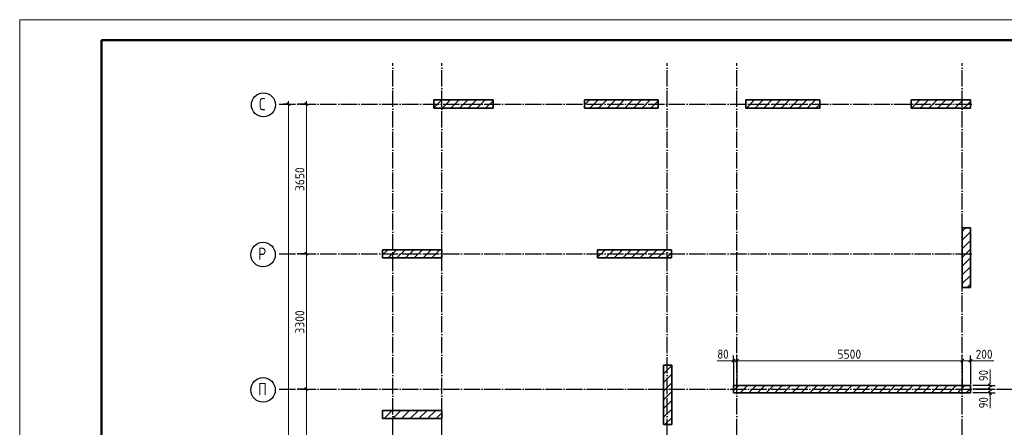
# Model space of a CAD drawing. Header units: millimetres. Extents: x -49773 to 2322955, y -3321 to 58485.
# Tile 193 of 256: x 789189 to 813221, y 48023 to 57961. Entities that reach past the tile are written whole.
import ezdxf

# ---------------------------------------------------------------- set-up
doc = ezdxf.new("R2010")
doc.units = ezdxf.units.MM
doc.linetypes.add('______11', pattern=[500, 400, -50, 0, -50])
doc.linetypes.add('______5', pattern=[1100, 800, -100, 100, -100])
for name, color, linetype, lineweight in [('Standard', 7, 'Continuous', 25), ('Размерная линия_ общее', 7, 'Continuous', 13), ('Стена_ общее', 7, 'Continuous', 35)]:
    doc.layers.add(name, color=color, linetype=linetype, lineweight=lineweight)
doc.layers.add('Осевая линия_ общее', color=7, linetype='______5', lineweight=13, true_color=0xa0a0a0)
doc.styles.add('ISOCPEUR', font='txt')

msp = doc.modelspace()

# ---------------------------------------------------------------- linework, layer by layer
at = {"color": 7, "linetype": 'Continuous', "lineweight": 35, "transparency": 33554687}
for p, q in [((800744.9, 56003.6), (799294.9, 56003.6)), ((799294.9, 56003.6), (799294.9, 55803.6)), ((800744.9, 55803.6), (800744.9, 56003.6)), ((804774.9, 56003.6), (802974.9, 56003.6)), ((802974.9, 56003.6), (802974.9, 55803.6)), ((804774.9, 55803.6), (804774.9, 56003.6)), ((808715, 56003.6), (806915, 56003.6)), ((806915, 56003.6), (806915, 55803.6)), ((808715, 55803.6), (808715, 56003.6)), ((812394.9, 56003.6), (810944.9, 56003.6)), ((810944.9, 56003.6), (810944.9, 55803.6)), ((812394.9, 55803.6), (812394.9, 56003.6)), ((799294.9, 55803.6), (800744.9, 55803.6)), ((802974.9, 55803.6), (804774.9, 55803.6)), ((806915, 55803.6), (808715, 55803.6)), ((810944.9, 55803.6), (812394.9, 55803.6)), ((812194.9, 52883.6), (812194.9, 51433.6)), ((812394.9, 52883.6), (812194.9, 52883.6)), ((812394.9, 51433.6), (812394.9, 52883.6)), ((799494.9, 52353.6), (798044.9, 52353.6)), ((798044.9, 52353.6), (798044.9, 52153.6)), ((798044.9, 52153.6), (799494.9, 52153.6)), ((799494.9, 52153.6), (799494.9, 52353.6)), ((805094.9, 52353.6), (803294.9, 52353.6)), ((803294.9, 52353.6), (803294.9, 52153.6)), ((803294.9, 52153.6), (805094.9, 52153.6)), ((805094.9, 52153.6), (805094.9, 52353.6)), ((812194.9, 51433.6), (812394.9, 51433.6)), ((804904.9, 49538.6), (804904.9, 48088.6)), ((805104.9, 49538.6), (804904.9, 49538.6)), ((805104.9, 48088.6), (805104.9, 49538.6)), ((799494.9, 48433.6), (798044.9, 48433.6)), ((798044.9, 48433.6), (798044.9, 48233.6)), ((799494.9, 48233.6), (799494.9, 48433.6)), ((798044.9, 48233.6), (799494.9, 48233.6)), ((804904.9, 48088.6), (805104.9, 48088.6))]:
    msp.add_line(p, q, dxfattribs=at)
at = {"color": 253, "linetype": '______11', "lineweight": 18, "true_color": 0xababab, "transparency": 33554687}
for p, q in [((799294.9, 55809.9), (799488.7, 56003.6)), ((799712.9, 55803.6), (799913, 56003.6)), ((800137.2, 55803.6), (800337.2, 56003.6)), ((803107.1, 55803.6), (803307.1, 56003.6)), ((803531.3, 55803.6), (803731.3, 56003.6)), ((803955.6, 55803.6), (804155.6, 56003.6)), ((804379.9, 55803.6), (804579.9, 56003.6)), ((806925.4, 55803.6), (807125.4, 56003.6)), ((807349.7, 55803.6), (807549.7, 56003.6)), ((807774, 55803.6), (807974, 56003.6)), ((808198.2, 55803.6), (808398.2, 56003.6)), ((811168.1, 55803.6), (811368.1, 56003.6)), ((811592.3, 55803.6), (811792.3, 56003.6)), ((812016.6, 55803.6), (812216.6, 56003.6)), ((800561.5, 55803.6), (800744.9, 55987.1)), ((808622.5, 55803.6), (808715, 55896.1)), ((812194.9, 52587.8), (812394.9, 52787.8)), ((798184.3, 52153.6), (798384.3, 52353.6)), ((798608.5, 52153.6), (798808.5, 52353.6)), ((799032.8, 52153.6), (799232.8, 52353.6)), ((799457.1, 52153.6), (799494.9, 52191.5)), ((803294.9, 52173.1), (803475.4, 52353.6)), ((803699.7, 52153.6), (803899.7, 52353.6)), ((804124, 52153.6), (804324, 52353.6)), ((804548.2, 52153.6), (804748.2, 52353.6)), ((804972.5, 52153.6), (805094.9, 52276.1)), ((812194.9, 52163.6), (812394.9, 52363.6)), ((812194.9, 51739.3), (812394.9, 51939.3)), ((812313.5, 51433.6), (812394.9, 51515)), ((804904.9, 49116.2), (805104.9, 49316.2)), ((804904.9, 48691.9), (805104.9, 48892)), ((798082.6, 48233.6), (798282.6, 48433.6)), ((798506.9, 48233.6), (798706.9, 48433.6)), ((798931.2, 48233.6), (799131.2, 48433.6)), ((799355.4, 48233.6), (799494.9, 48373.1)), ((804904.9, 48267.7), (805104.9, 48467.7))]:
    msp.add_line(p, q, dxfattribs=at)
at = {"color": 253, "linetype": '______5', "lineweight": 18, "true_color": 0xababab, "transparency": 33554687}
for p, q in [((799500.8, 55803.6), (799700.8, 56003.6)), ((799925.1, 55803.6), (800125.1, 56003.6)), ((800349.3, 55803.6), (800549.3, 56003.6)), ((802974.9, 55883.6), (803094.9, 56003.6)), ((803319.2, 55803.6), (803519.2, 56003.6)), ((803743.5, 55803.6), (803943.5, 56003.6)), ((804167.7, 55803.6), (804367.7, 56003.6)), ((807137.6, 55803.6), (807337.6, 56003.6)), ((807561.8, 55803.6), (807761.8, 56003.6)), ((807986.1, 55803.6), (808186.1, 56003.6)), ((808410.4, 55803.6), (808610.4, 56003.6)), ((810955.9, 55803.6), (811155.9, 56003.6)), ((811380.2, 55803.6), (811580.2, 56003.6)), ((811804.5, 55803.6), (812004.5, 56003.6)), ((804592, 55803.6), (804774.9, 55986.6)), ((812228.7, 55803.6), (812394.9, 55969.8)), ((812194.9, 52800), (812278.6, 52883.6)), ((812194.9, 52375.7), (812394.9, 52575.7)), ((798044.9, 52226.4), (798172.1, 52353.6)), ((798396.4, 52153.6), (798596.4, 52353.6)), ((798820.7, 52153.6), (799020.7, 52353.6)), ((799244.9, 52153.6), (799444.9, 52353.6)), ((803487.6, 52153.6), (803687.6, 52353.6)), ((803911.8, 52153.6), (804111.8, 52353.6)), ((804336.1, 52153.6), (804536.1, 52353.6)), ((804760.4, 52153.6), (804960.4, 52353.6)), ((812194.9, 51951.4), (812394.9, 52151.4)), ((812194.9, 51527.2), (812394.9, 51727.2)), ((804904.9, 49328.3), (805104.9, 49528.3)), ((804904.9, 48904.1), (805104.9, 49104.1)), ((804904.9, 48479.8), (805104.9, 48679.8)), ((798044.9, 48408), (798070.5, 48433.6)), ((798294.8, 48233.6), (798494.8, 48433.6)), ((798719, 48233.6), (798919, 48433.6)), ((799143.3, 48233.6), (799343.3, 48433.6)), ((804938, 48088.6), (805104.9, 48255.6))]:
    msp.add_line(p, q, dxfattribs=at)
at = {"layer": 'Standard', "color": 7, "linetype": 'Continuous', "lineweight": 13, "transparency": 33554687}
msp.add_lwpolyline([(789189.3, -1438.7), (831189.3, -1438.7), (831189.3, 57961.3), (789189.3, 57961.3), (789189.3, -1438.7)], close=True, dxfattribs=at)
at = {"layer": 'Standard', "color": 7, "linetype": 'Continuous', "lineweight": 50, "transparency": 33554687}
msp.add_lwpolyline([(791189.3, 57461.3), (830689.3, 57461.3), (830689.3, -938.7), (791189.3, -938.7), (791189.3, 57461.3)], close=True, dxfattribs=at)
at = {"layer": 'Осевая линия_ общее', "color": 253, "linetype": '______11', "lineweight": -3, "true_color": 0xa0a0a0, "transparency": 33554687}
for p, q in [((798294.9, 6823.6), (798294.9, 56903.6)), ((799494.9, 6823.6), (799494.9, 56903.6)), ((804994.9, 6823.6), (804994.9, 56903.6)), ((806694.9, 6823.6), (806694.9, 56903.6)), ((812194.9, 6823.6), (812194.9, 56903.6)), ((795524.9, 55903.6), (812504.9, 55903.6)), ((795524.9, 52253.6), (812504.9, 52253.6)), ((795524.9, 48953.6), (816864.9, 48953.6))]:
    msp.add_line(p, q, dxfattribs=at)
at = {"layer": 'Осевая линия_ общее', "color": 7, "linetype": 'Continuous', "lineweight": 25, "transparency": 33554687}
for centre, radius in [((795137.4, 55884.1), 292.4), ((795128.7, 52234.1), 298.8), ((795128.7, 48934.1), 298.8)]:
    msp.add_circle(centre, radius, dxfattribs=at)
at = {"layer": 'Размерная линия_ общее', "color": 253, "linetype": 'Continuous', "lineweight": -3, "true_color": 0xa0a0a0, "transparency": 33554687}
for p, q in [((795750.7, 55903.6), (795625.7, 55903.6)), ((795750.7, 55903.6), (795875.7, 55903.6)), ((795750.7, 55903.6), (795857.1, 55903.6)), ((796186.3, 55903.6), (795971.2, 55903.6)), ((796186.3, 55903.6), (796061.3, 55903.6)), ((796186.3, 55903.6), (796311.3, 55903.6)), ((796186.3, 52253.6), (796061.3, 52253.6)), ((796186.3, 52253.6), (796311.3, 52253.6)), ((806615, 49644.8), (806615, 49769.8)), ((806694.9, 49644.8), (806694.9, 49769.8)), ((812194.9, 49644.8), (812194.9, 49769.8)), ((812394.9, 49644.8), (812394.9, 49769.8)), ((806615, 49644.8), (806615, 49519.8)), ((806615, 49644.8), (806615, 49043.6)), ((806694.9, 49644.8), (806694.9, 49519.8)), ((806694.9, 49644.8), (806694.9, 49043.6)), ((812194.9, 49644.8), (812194.9, 49519.8)), ((812194.9, 49644.8), (812194.9, 49063.6)), ((812394.9, 49644.8), (812394.9, 49519.8)), ((812394.9, 49644.8), (812394.9, 49063.6)), ((812871.1, 49043.6), (812746.1, 49043.6)), ((812871.1, 49043.6), (812996.1, 49043.6)), ((796186.3, 48953.6), (796061.3, 48953.6)), ((796186.3, 48953.6), (796311.3, 48953.6)), ((812871.1, 48953.6), (812746.1, 48953.6)), ((812871.1, 48863.6), (812746.1, 48863.6)), ((812871.1, 48953.6), (812996.1, 48953.6)), ((812871.1, 48863.6), (812996.1, 48863.6))]:
    msp.add_line(p, q, dxfattribs=at)
at = {"layer": 'Размерная линия_ общее', "color": 7, "linetype": 'Continuous', "lineweight": 25, "transparency": 33554687}
for p, q in [((795788.2, 55866.1), (795713.2, 55941.1)), ((796223.8, 55866.1), (796148.8, 55941.1)), ((796223.8, 52216.1), (796148.8, 52291.1)), ((806577.5, 49607.3), (806652.5, 49682.3)), ((806657.4, 49607.3), (806732.4, 49682.3)), ((812157.4, 49607.3), (812232.4, 49682.3)), ((812357.4, 49607.3), (812432.4, 49682.3)), ((812908.6, 49006.1), (812833.6, 49081.1)), ((796223.8, 48916.1), (796148.8, 48991.1)), ((812908.6, 48916.1), (812833.6, 48991.1)), ((812908.6, 48826.1), (812833.6, 48901.1))]:
    msp.add_line(p, q, dxfattribs=at)
at = {"layer": 'Размерная линия_ общее', "color": 7, "linetype": 'Continuous', "lineweight": 13, "transparency": 33554687}
for p, q in [((795750.7, 55903.6), (795750.7, 55978.6)), ((795750.7, 9413.6), (795750.7, 55903.6)), ((796186.3, 55903.6), (796186.3, 55978.6)), ((796186.3, 52253.6), (796186.3, 55903.6)), ((796186.3, 48953.6), (796186.3, 52253.6)), ((806501.7, 49646.9), (806215.7, 49646.9)), ((806654.9, 49644.8), (806501.7, 49646.9)), ((806615, 49644.8), (806539.9, 49644.8)), ((806615, 49644.8), (806694.9, 49644.8)), ((806694.9, 49644.8), (812194.9, 49644.8)), ((812194.9, 49644.8), (812394.9, 49644.8)), ((812294.9, 49644.8), (812522.3, 49644.6)), ((812394.9, 49644.8), (812469.9, 49644.8)), ((812522.3, 49644.6), (812962.3, 49644.6)), ((812871.7, 49148.2), (812871.7, 49434.2)), ((812871.1, 48998.6), (812871.7, 49148.2)), ((812871.1, 49043.6), (812871.1, 49118.6)), ((812871.1, 48953.6), (812871.1, 49043.6)), ((796186.3, 45033.6), (796186.3, 48953.6)), ((812871.1, 48863.6), (812871.1, 48953.6)), ((812871.1, 48908.6), (812871.5, 48771.3)), ((812871.1, 48863.6), (812871.1, 48788.6)), ((812871.5, 48771.3), (812871.5, 48485.3))]:
    msp.add_line(p, q, dxfattribs=at)
at = {"layer": 'Размерная линия_ общее', "color": 253, "linetype": 'Continuous', "lineweight": -3, "true_color": 0xa0a0a0, "transparency": 33554687}
for points in [[(796186.3, 52253.6), (796169.3, 52253.6), (796169.3, 52253.6), (795971.2, 52253.6)], [(812871.1, 49043.6), (812854.7, 49043.6), (812854.7, 49043.6), (812454.9, 49043.6)], [(796186.3, 48953.6), (796169.3, 48953.6), (796169.3, 48953.6), (796169.3, 48953.6), (796169.3, 48953.6), (795971.2, 48953.6)], [(812871.1, 48953.6), (812854.7, 48953.6), (812854.7, 48953.6), (812454.9, 48953.6)], [(812871.1, 48863.6), (812854.6, 48863.6), (812854.6, 48863.6), (812454.9, 48863.6)]]:
    msp.add_lwpolyline(points, dxfattribs=at)
at = {"layer": 'Стена_ общее', "color": 7, "linetype": 'Continuous', "lineweight": 35, "transparency": 33554687}
for p, q in [((812394.9, 49043.6), (806615, 49043.6)), ((806615, 49043.6), (806615, 48863.6)), ((812394.9, 48863.6), (812394.9, 49043.6)), ((806615, 48863.6), (812394.9, 48863.6))]:
    msp.add_line(p, q, dxfattribs=at)
at = {"layer": 'Стена_ общее', "color": 253, "linetype": '______5', "lineweight": 18, "true_color": 0xababab, "transparency": 33554687}
for p, q in [((806615, 48917), (806741.5, 49043.6)), ((806985.8, 48863.6), (807165.8, 49043.6)), ((807410.1, 48863.6), (807590.1, 49043.6)), ((807834.3, 48863.6), (808014.3, 49043.6)), ((808258.6, 48863.6), (808438.6, 49043.6)), ((808682.9, 48863.6), (808862.8, 49043.6)), ((809107.1, 48863.6), (809287.1, 49043.6)), ((809531.4, 48863.6), (809711.4, 49043.6)), ((809955.6, 48863.6), (810135.6, 49043.6)), ((810379.9, 48863.6), (810559.9, 49043.6)), ((810804.2, 48863.6), (810984.2, 49043.6)), ((811228.4, 48863.6), (811408.4, 49043.6)), ((811652.7, 48863.6), (811832.7, 49043.6)), ((812077, 48863.6), (812257, 49043.6))]:
    msp.add_line(p, q, dxfattribs=at)
at = {"layer": 'Стена_ общее', "color": 253, "linetype": '______11', "lineweight": 18, "true_color": 0xababab, "transparency": 33554687}
for p, q in [((806773.7, 48863.6), (806953.7, 49043.6)), ((807197.9, 48863.6), (807377.9, 49043.6)), ((807622.2, 48863.6), (807802.2, 49043.6)), ((808046.5, 48863.6), (808226.5, 49043.6)), ((808470.7, 48863.6), (808650.7, 49043.6)), ((808895, 48863.6), (809075, 49043.6)), ((809319.3, 48863.6), (809499.2, 49043.6)), ((809743.5, 48863.6), (809923.5, 49043.6)), ((810167.8, 48863.6), (810347.8, 49043.6)), ((810592, 48863.6), (810772, 49043.6)), ((811016.3, 48863.6), (811196.3, 49043.6)), ((811440.6, 48863.6), (811620.6, 49043.6)), ((811864.8, 48863.6), (812044.8, 49043.6)), ((812289.1, 48863.6), (812394.9, 48969.5))]:
    msp.add_line(p, q, dxfattribs=at)

# ---------------------------------------------------------------- texts
at = {"layer": 'Осевая линия_ общее', "color": 7, "linetype": 'Continuous', "lineweight": 25, "transparency": 33554687, "char_height": 300, "attachment_point": 7, "style": 'ISOCPEUR'}
for s, insert, width in [('\\W0.78;С', (795032.4, 55753.6), 326.407), ('\\W0.80;Р', (795008.7, 52103.6), 359.83), ('\\W0.80;П', (795008.7, 48803.6), 359.83)]:
    msp.add_mtext(s, dxfattribs=dict(at, insert=insert, width=width))
at = {"layer": 'Размерная линия_ общее', "color": 7, "linetype": 'Continuous', "lineweight": 25, "transparency": 33554687, "char_height": 220, "attachment_point": 7, "rotation": 90, "style": 'ISOCPEUR'}
for s, insert, width in [('\\W0.93;3650', (796136.3, 53781.6), 718.108), ('\\W0.93;3300', (796136.3, 50306.6), 718.101), ('\\W0.87;90', (812821.7, 49148.2), 403.932), ('\\W0.87;90', (812821.5, 48485.3), 403.924)]:
    msp.add_mtext(s, dxfattribs=dict(at, insert=insert, width=width))
at = {"layer": 'Размерная линия_ общее', "color": 7, "linetype": 'Continuous', "lineweight": 25, "transparency": 33554687, "char_height": 220, "attachment_point": 7, "style": 'ISOCPEUR'}
for s, insert, width in [('\\W0.87;80', (806215.7, 49696.9), 403.924), ('\\W0.93;5500', (809147.9, 49694.8), 718.094), ('\\W0.91;200', (812522.3, 49694.6), 561.981)]:
    msp.add_mtext(s, dxfattribs=dict(at, insert=insert, width=width))

doc.saveas('drawing.dxf')
